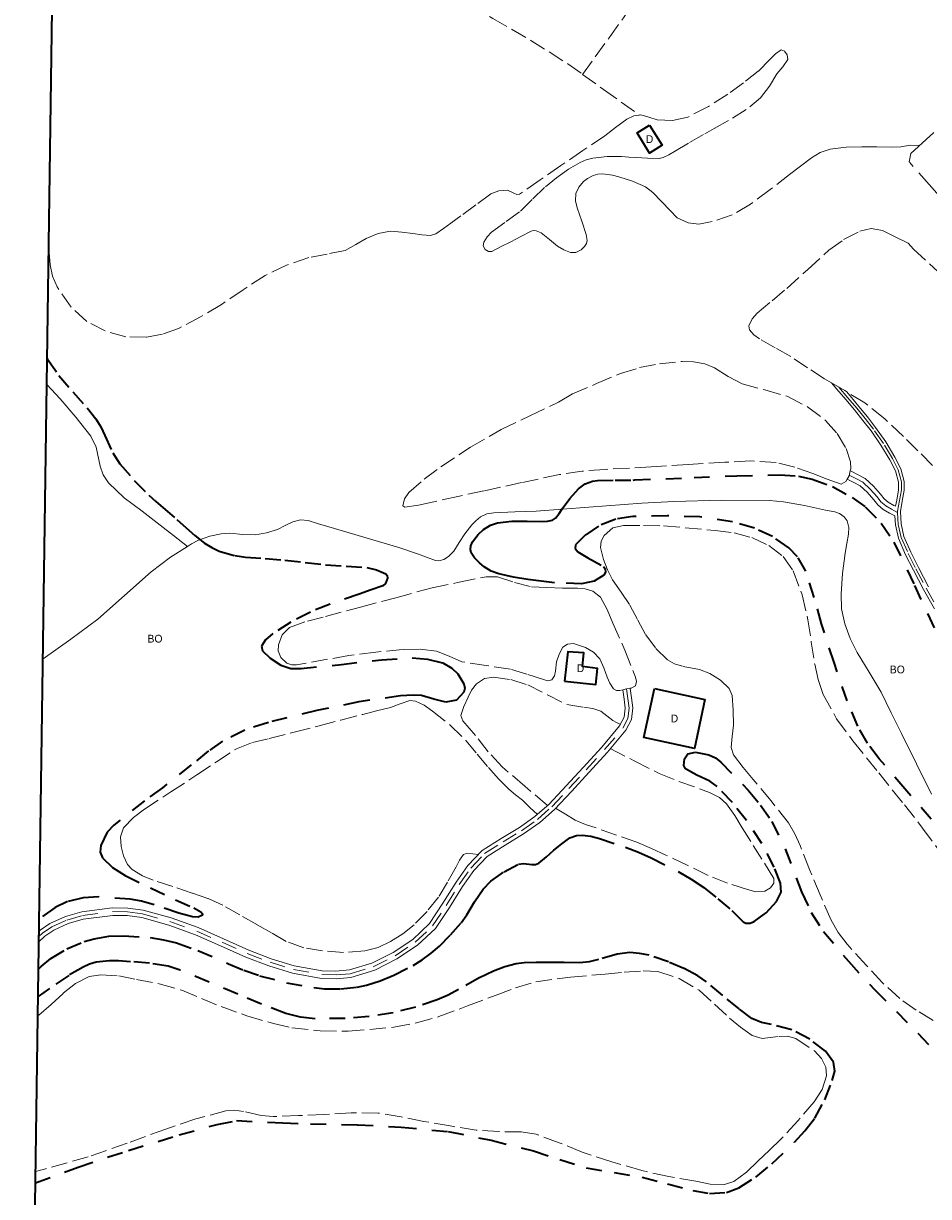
# Model space of a CAD drawing. Header units: metres. Extents: x 397317 to 400830, y 4588008 to 4590370.
# Tile 3 of 88: x 397317 to 397609, y 4588324 to 4588702. Entities that reach past the tile are written whole.
import ezdxf
from ezdxf.enums import TextEntityAlignment as Align

# ---------------------------------------------------------------- set-up
doc = ezdxf.new("R2010")
doc.units = ezdxf.units.M
doc.header["$MEASUREMENT"] = 0
for name, pattern in [('bt5mv20_nopinta', [10, 5, -5]), ('bt5mv20_tapia', [17.375, 10, -2.75, 1.875, -2.75]), ('bt5mv20_tlin1', [7, 5.25, -1.75])]:
    doc.linetypes.add(name, pattern=pattern)
for name, color, linetype, lineweight in [('COB01_CN', 7, 'Continuous', 15), ('COB01_LN', 7, 'Continuous', 15), ('EDI01_CN', 7, 'Continuous', 15), ('EDI01_LN', 7, 'Continuous', 15), ('FLU01_LN', 7, 'Continuous', 15), ('PAR01_LN', 7, 'Continuous', 15), ('TAN01_LN', 7, 'Continuous', 15), ('VIA16_LN', 7, 'Continuous', 15), ('VIA19_LN', 7, 'Continuous', 15), ('VIR01_LN', 7, 'Continuous', 15)]:
    doc.layers.add(name, color=color, linetype=linetype, lineweight=lineweight)
doc.styles.add('034', font='txt')

msp = doc.modelspace()

# ---------------------------------------------------------------- linework, layer by layer
at = {"layer": 'COB01_LN', "color": 92, "linetype": 'bt5mv20_nopinta', "lineweight": 35}
for points in [[(397325.04, 4588594.36, 160.57), (397325.14, 4588594.2, 160.52), (397328.86, 4588588.93, 159.31), (397333.31, 4588583.63, 158.73), (397337.92, 4588578.47, 158.33), (397340.76, 4588574.94, 157.57), (397342.39, 4588572.32, 156.77), (397343.69, 4588569.55, 155.93), (397346.2, 4588563.92, 154.2), (397348.5, 4588560.37, 153.09), (397353.14, 4588555.02, 151.39), (397357.88, 4588550.29, 149.67), (397360.12, 4588548.27, 148.56), (397362.37, 4588546.31, 147.09), (397366.87, 4588542.42, 143.79), (397369.89, 4588539.79, 141.93), (397372.68, 4588537.26, 140.7), (397375.82, 4588534.76, 140.04), (397378.12, 4588533.38, 139.91), (397380.52, 4588532.27, 139.86), (397385.54, 4588530.81, 139.95), (397388.98, 4588530.3, 140.13), (397395.36, 4588529.84, 140.74), (397401.73, 4588529.37, 141.23), (397408.28, 4588528.61, 141.33), (397414.83, 4588527.86, 141.31), (397421.48, 4588527.35, 141.24), (397428.15, 4588526.91, 141.04), (397431.28, 4588526.23, 140.82), (397434.2, 4588524.88, 140.59), (397434.64, 4588524.33, 140.54), (397434.74, 4588523.51, 140.49), (397434.12, 4588521.78, 140.41), (397433.31, 4588521.09, 140.39), (397429.48, 4588519.71, 140.39), (397425.65, 4588518.34, 140.39), (397416.25, 4588515.14, 140.4), (397409.94, 4588512.57, 140.66), (397403.61, 4588509.33, 141.33), (397397.77, 4588505.63, 142.17), (397395.44, 4588503.61, 142.6), (397394.13, 4588501.58, 143.02), (397394.44, 4588500.07, 143.32), (397396.99, 4588497.68, 143.77), (397400.39, 4588495.49, 144.22), (397403.65, 4588494.38, 144.72), (397406.95, 4588494.34, 145.02), (397419.94, 4588495.7, 145.16), (397432.94, 4588497.21, 145.28), (397442.75, 4588497.76, 145.38), (397447.67, 4588497.42, 145.44), (397452.58, 4588496.19, 145.49), (397455.49, 4588494.49, 145.53), (397457.43, 4588492.62, 145.59), (397459.37, 4588489.47, 145.71), (397459.67, 4588487.98, 145.8), (397459.4, 4588486.69, 145.9), (397457.03, 4588484.14, 146.63), (397453.61, 4588483.46, 147.49), (397449.75, 4588484.45, 148.01), (397445.72, 4588485.6, 148.67), (397443.08, 4588485.76, 148.92), (397438.98, 4588485.56, 149.07), (397425.51, 4588483.6, 149.31), (397412.05, 4588480.77, 149.55), (397396.37, 4588476.96, 150.05), (397388.78, 4588474.45, 150.45), (397381.53, 4588470.91, 151.12), (397377.09, 4588467.76, 151.7), (397371.49, 4588463.23, 152.58), (397362.19, 4588455.82, 153.46), (397356.4, 4588451.71, 154.72), (397346.51, 4588443.84, 155.97), (397344.4, 4588441.57, 156.26), (397342.31, 4588437.21, 156.6), (397342.16, 4588435.09, 156.73), (397342.86, 4588433.32, 156.81), (397346.15, 4588430.12, 156.94), (397350.21, 4588427.53, 157.07), (397358.33, 4588423.6, 157.31), (397366.46, 4588419.75, 157.55), (397372.29, 4588417.13, 157.74), (397374.61, 4588415.82, 157.85), (397375.16, 4588415.25, 157.92), (397375.12, 4588414.76, 157.98), (397373.76, 4588414.16, 158.14), (397371.9, 4588414.26, 158.29), (397367.51, 4588415.41, 158.57), (397359.52, 4588418.13, 159.02), (397355.5, 4588419.28, 159.25), (397351.82, 4588419.9, 159.49), (397341.68, 4588420.65, 160.37), (397336.63, 4588420.4, 160.85), (397331.65, 4588419.16, 161.28), (397327.62, 4588417.25, 161.41)], [(397558.94, 4588536.92, 139), (397553.07, 4588539.61, 139), (397546.04, 4588541.74, 139), (397535.48, 4588543.29, 139), (397524.93, 4588543.59, 139), (397513.88, 4588543.44, 139), (397508.36, 4588542.51, 139.01), (397502.84, 4588540.34, 139.01), (397498.66, 4588537.46, 139.56), (397495.44, 4588534.23, 140.13), (397495.25, 4588533.05, 140.15), (397496.18, 4588531.99, 140.16), (397499.33, 4588530.09, 140.18), (397504.48, 4588527.24, 140.21), (397504.92, 4588526.51, 140.22), (397505.05, 4588525.49, 140.23), (397504.5, 4588524.5, 140.23), (397501.37, 4588522.49, 140.25), (397497.36, 4588521.71, 140.26), (397488.65, 4588521.99, 140.26), (397484.36, 4588522.51, 140.4), (397480.06, 4588523.03, 140.53), (397475.36, 4588523.82, 140.31), (397470.71, 4588524.92, 139.86), (397468.22, 4588525.78, 139.68), (397465.91, 4588527.15, 139.49), (397464.4, 4588528.46, 139.37), (397462.87, 4588530.09, 139.19), (397461.81, 4588531.71, 138.98), (397461.52, 4588532.8, 138.87), (397461.65, 4588533.99, 138.79), (397462.16, 4588535.19, 138.72), (397464.06, 4588537.58, 138.63), (397465.77, 4588539.17, 138.59), (397468.02, 4588540.66, 138.56), (397470.28, 4588541.4, 138.55), (397474.91, 4588541.85, 138.5), (397479.78, 4588541.85, 138.39), (397484.65, 4588541.83, 138.26), (397486.33, 4588541.92, 138.2), (397487.97, 4588542.25, 138.13), (397488.99, 4588542.83, 138.08), (397490.15, 4588544.34, 137.86), (397491.06, 4588545.92, 137.64), (397493.56, 4588549.22, 137.67), (397496.42, 4588552.37, 137.96), (397498.52, 4588553.91, 138.26), (397500.87, 4588554.82, 138.58), (397502.52, 4588555.02, 138.71), (397508.23, 4588555.09, 138.94), (397513.94, 4588555.16, 139.17), (397514.55, 4588555.2, 139.18), (397533.62, 4588555.98, 139.67), (397547.43, 4588556.54, 140.07), (397561.25, 4588556.86, 140.49), (397567.3, 4588556.43, 140.55), (397571.75, 4588555.47, 140.5), (397578.28, 4588553.05, 140.41), (397584.65, 4588549.57, 140.47), (397588.83, 4588546.54, 140.87), (397593.97, 4588541.3, 141.98), (397597.99, 4588535.18, 142.85), (397604.69, 4588521.13, 143.32), (397611.19, 4588507.15, 143.79)], [(397574.74, 4588508.8, 139.32), (397572.35, 4588517.27, 139.22), (397569.71, 4588525.75, 139.03), (397566.98, 4588530.42, 139.02), (397564.14, 4588533.35, 139.01), (397558.94, 4588536.92, 139)], [(397610.12, 4588445.72, 136.41), (397601.59, 4588455.54, 136.63), (397593.31, 4588465.21, 137.05), (397589.55, 4588470.27, 137.29), (397586.43, 4588475.76, 137.53), (397583.02, 4588483.88, 137.98), (397578.75, 4588496.3, 138.79), (397574.74, 4588508.8, 139.32)], [(397322.24, 4588397.33, 165.89), (397323.14, 4588398.23, 165.85), (397326.28, 4588400.79, 165.53), (397331.36, 4588403.9, 164.85), (397337, 4588406.27, 164.26), (397340.17, 4588407.19, 164.07), (397344.93, 4588407.98, 163.84), (397349.68, 4588408.15, 163.53), (397358.24, 4588407.56, 162.8), (397362.51, 4588406.87, 162.43), (397366.79, 4588405.83, 162.06), (397373.67, 4588403.41, 161.45), (397383.5, 4588399.1, 160.53), (397388.43, 4588397.02, 160.07), (397393.52, 4588395.25, 159.62), (397402.21, 4588393, 159.2), (397411.01, 4588391.42, 158.97), (397414.5, 4588391.06, 158.83), (397419.78, 4588391, 158.61), (397425.03, 4588391.57, 158.36), (397428.05, 4588392.22, 158.1), (397432.46, 4588393.61, 157.52), (397436.78, 4588395.41, 157.01), (397443.04, 4588398.57, 156.49), (397446.01, 4588400.4, 156.25), (397448.88, 4588402.47, 156.04), (397451.52, 4588404.73, 155.87), (397455.13, 4588408.39, 155.64), (397458.49, 4588412.27, 155.36), (397460.38, 4588414.9, 155.13), (397462.83, 4588419.1, 154.76), (397465.64, 4588423.18, 154.41), (397468.14, 4588425.71, 154.19), (397472.39, 4588428.8, 153.86), (397477.04, 4588431.24, 153.54), (397478.67, 4588431.49, 153.43), (397481.3, 4588431.12, 153.25), (397482.53, 4588431.12, 153.16), (397483.58, 4588431.55, 153.06), (397486.02, 4588433.62, 152.67), (397488.46, 4588435.73, 152.1), (397490.98, 4588437.81, 151.18), (397493.55, 4588439.71, 150.27), (397495.68, 4588440.5, 149.83), (397497.5, 4588440.6, 149.53), (397500.36, 4588440.22, 149.15), (397503.1, 4588439.5, 148.86), (397511.52, 4588436.75, 148.12), (397515.69, 4588435.14, 147.82), (397519.79, 4588433.28, 147.58), (397528.49, 4588428.83, 147.2), (397532.68, 4588426.4, 147.1), (397536.73, 4588423.69, 147.09), (397541.34, 4588420.04, 147.29), (397545.78, 4588416.24, 147.55), (397547.61, 4588414.44, 147.73), (397549.45, 4588412.67, 147.52), (397550.29, 4588412.24, 147.25), (397551.75, 4588412.18, 146.8), (397553.06, 4588412.72, 146.34), (397554.65, 4588413.93, 145.67), (397556.24, 4588415.13, 145), (397556.83, 4588415.56, 144.83), (397560.24, 4588419.2, 143.83), (397561.68, 4588422.16, 142.76), (397561.52, 4588425.12, 142.02), (397559.47, 4588430.25, 141.95), (397555.48, 4588437.86, 142.41), (397550.58, 4588445.34, 142.87), (397545.97, 4588451.08, 143.03), (397541.08, 4588456.25, 143.18), (397538.71, 4588457.98, 143.21), (397534.51, 4588459.9, 143.22), (397530.86, 4588461.99, 143.18), (397530.34, 4588463.05, 143.14), (397530.52, 4588465.26, 143), (397531.58, 4588466.82, 142.81), (397534.08, 4588467.39, 142.26), (397538.44, 4588466.54, 141.05), (397540.5, 4588465.5, 140.57), (397542.24, 4588464.15, 140.34), (397551.05, 4588455.13, 140.21), (397555.08, 4588450.29, 140.18), (397558.66, 4588445.05, 140.1), (397563.02, 4588436.14, 139.89), (397568.29, 4588422.28, 139.56), (397571.35, 4588415.66, 139.41), (397575.33, 4588409.55, 139.29), (397583.39, 4588399.89, 139.17), (397591.95, 4588390.67, 139.04), (397598.87, 4588383.68, 138.89), (397605.8, 4588376.69, 138.72), (397609.51, 4588372.75, 138.61)], [(397327.62, 4588417.25, 161.41), (397322.48, 4588413.63, 161.28)], [(397321.27, 4588328.45, 171.98), (397335.04, 4588333.52, 171.21), (397351.26, 4588338.86, 170.99), (397367.61, 4588343.9, 170.9), (397379.89, 4588347.28, 170.08), (397386.1, 4588348.52, 169.61), (397401.03, 4588347.73, 169.31), (397409.97, 4588347.49, 169.15), (397425.16, 4588347.17, 168.99), (397439.15, 4588346.37, 168.44), (397454.35, 4588344.97, 167.97), (397468.16, 4588342.18, 167.82), (397481.81, 4588338.7, 167.76), (397490.32, 4588335.96, 167.75), (397498.85, 4588333.31, 167.8), (397507.88, 4588331.7, 167.99), (397516.94, 4588330.26, 168.22), (397525.07, 4588328.14, 168.31), (397533.18, 4588325.91, 168.3), (397538.61, 4588324.96, 168.13), (397544.04, 4588325.3, 167.67), (397548.08, 4588326.8, 167.12), (397553.54, 4588330.29, 166.2), (397558.67, 4588334.59, 165.3), (397566.05, 4588341.52, 163.83), (397569.39, 4588345.24, 163.25), (397572.54, 4588349.33, 163.01), (397575.79, 4588355.25, 163.01), (397578.15, 4588361.46, 163.01), (397578.97, 4588364.43, 163.01), (397578.54, 4588367.38, 163.01), (397575.96, 4588370.86, 163.01), (397570.91, 4588374.8, 163.01), (397565.1, 4588377.83, 163.01), (397558.59, 4588379.48, 163.01), (397555.34, 4588380.15, 163.01), (397552.3, 4588381.44, 163.01), (397548.15, 4588384.53, 162.97), (397542.91, 4588388.88, 162.97), (397537.67, 4588393.23, 162.97), (397534.88, 4588395.23, 162.97), (397530.3, 4588397.61, 162.97), (397525.38, 4588399.69, 162.97), (397519.14, 4588401.83, 162.99), (397516.01, 4588402.46, 163.01), (397512.87, 4588402.69, 163.05), (397508.86, 4588402.19, 163.15), (397502.85, 4588400.48, 163.39), (397499.82, 4588399.75, 163.51), (397496.76, 4588399.44, 163.6), (397491.68, 4588399.47, 163.73), (397486.59, 4588399.49, 163.79), (397482.7, 4588399.46, 163.79), (397478.81, 4588399.37, 163.79), (397476.3, 4588399.08, 163.79), (397472.61, 4588398.07, 163.79), (397469, 4588396.71, 163.79), (397464.35, 4588394.52, 163.92), (397457.68, 4588390.75, 164.37), (397454.31, 4588388.95, 164.6), (397450.8, 4588387.41, 164.75), (397443.78, 4588385.07, 164.92), (397436.56, 4588383.31, 165.07), (397428.83, 4588382.1, 165.19), (397421.09, 4588381.49, 165.29), (397411.47, 4588381.35, 165.2), (397406.68, 4588381.86, 165.15), (397401.95, 4588383.09, 165.2), (397394.12, 4588386.1, 165.48), (397386.51, 4588389.25, 165.81), (397377.31, 4588393.17, 166.25), (397367.97, 4588397.07, 166.65), (397364.04, 4588398.29, 166.72), (397358.01, 4588399.27, 166.68), (397351.95, 4588399.76, 166.69), (397348.1, 4588400.01, 166.76), (397345.19, 4588400.05, 166.82), (397340.84, 4588399.57, 166.91), (397338.71, 4588398.96, 166.95), (397336.62, 4588398.03, 166.99), (397332.03, 4588395.36, 167.08), (397325.77, 4588391.12, 167.19), (397322.12, 4588388.54, 167.26)]]:
    msp.add_polyline3d(points, dxfattribs=at)
at = {"layer": 'EDI01_LN', "color": 1, "linetype": 'Continuous', "lineweight": 35}
for points in [[(397519.29, 4588669.68, 176.58), (397523.31, 4588663.18, 176.58), (397519.27, 4588660.68, 176.58), (397515.25, 4588667.18, 176.78), (397519.29, 4588669.68, 176.58)], [(397491.84, 4588490.26, 147.74), (397501.96, 4588489.15, 147.56), (397502.53, 4588494.36, 147.56), (397497.65, 4588494.96, 146.37), (397498.1, 4588499.44, 145.63), (397492.88, 4588499.78, 146), (397491.84, 4588490.26, 147.74)], [(397520.86, 4588487.89, 152.5), (397537.15, 4588484.38, 152.64), (397533.75, 4588468.6, 152.64), (397517.46, 4588472.11, 152.64), (397520.86, 4588487.89, 152.5)]]:
    msp.add_polyline3d(points, dxfattribs=at)
at = {"layer": 'FLU01_LN', "color": 150, "linetype": 'Continuous', "lineweight": 15}
for points in [[(397324.92, 4588585.96, 155.09), (397329.25, 4588581.41, 153.89), (397334.29, 4588575.44, 152.25), (397339.11, 4588569.29, 150.62), (397340.8, 4588565.73, 149.91), (397342.16, 4588559.69, 149.05), (397343.15, 4588556.8, 148.62), (397344.85, 4588554.27, 148.13), (397349.91, 4588549.44, 146.66), (397355.65, 4588545.08, 143.91), (397361.43, 4588540.66, 141.44), (397365.82, 4588537.23, 140.25), (397370.25, 4588533.75, 139.28)], [(397370.25, 4588533.75, 139.28), (397371.59, 4588534.6, 139.23), (397373.89, 4588535.78, 139.14), (397377.46, 4588537.07, 139), (397381.17, 4588537.86, 138.89), (397383.93, 4588537.98, 138.85), (397388.09, 4588537.57, 138.82), (397392.23, 4588537.53, 138.79), (397395.81, 4588538.19, 138.75), (397399.34, 4588539.21, 138.7), (397401.77, 4588540.47, 138.63), (397404.21, 4588541.72, 138.57), (397406.7, 4588542.28, 138.56), (397409.19, 4588542.1, 138.56), (397412.52, 4588541.09, 138.55), (397415.86, 4588540.07, 138.54), (397427.18, 4588536.75, 138.54), (397438.49, 4588533.44, 138.54), (397444.42, 4588531.34, 138.54), (397450.31, 4588529.25, 138.54), (397451.35, 4588529.11, 138.54), (397452.95, 4588529.49, 138.54), (397454.48, 4588530.45, 138.54), (397456.16, 4588532.22, 138.52), (397457.9, 4588535.04, 138.45), (397459.67, 4588537.78, 138.36), (397461.99, 4588540.67, 138.24), (397463.27, 4588542.03, 138.18), (397464.77, 4588543.28, 138.12), (397466.83, 4588544.26, 138.15), (397469.02, 4588544.59, 138.12), (397475.86, 4588544.89, 137.58), (397482.7, 4588545.18, 137.04), (397499.74, 4588546.43, 137.04), (397516.79, 4588547.69, 137.04), (397527.06, 4588548.3, 137.03), (397542.5, 4588548.7, 136.99), (397557.94, 4588548.54, 136.94), (397562.49, 4588548.16, 136.93), (397569.24, 4588546.91, 136.89), (397575.98, 4588545.41, 136.84), (397579.07, 4588544.93, 136.74), (397580.57, 4588544.4, 136.67), (397582.01, 4588543.32, 136.62), (397582.99, 4588541.97, 136.59), (397583.57, 4588539.87, 136.56), (397583.46, 4588537.73, 136.53), (397582.88, 4588534.69, 136.5), (397582.31, 4588531.63, 136.47), (397581.54, 4588525.06, 136.37), (397581.03, 4588518.48, 136.28), (397581.19, 4588513.63, 136.24), (397582.19, 4588508.8, 136.2), (397583.94, 4588504.03, 136.14), (397586.18, 4588499.55, 136.06), (397590.14, 4588493.2, 135.83), (397593.92, 4588486.78, 135.6), (397597.22, 4588480.08, 135.5), (397600.51, 4588473.37, 135.43), (397605.31, 4588463.6, 135.36), (397610.14, 4588453.85, 135.31)], [(397323.67, 4588497.42, 139.83), (397323.8, 4588497.52, 139.83), (397332.67, 4588503.81, 139.82), (397341.36, 4588510.31, 139.8), (397349.96, 4588517.87, 139.78), (397358.54, 4588525.51, 139.68), (397364.82, 4588530.3, 139.49), (397370.25, 4588533.75, 139.28)]]:
    msp.add_polyline3d(points, dxfattribs=at)
at = {"layer": 'PAR01_LN', "color": 3, "linetype": 'bt5mv20_tlin1', "lineweight": 15}
for points in [[(397497.7, 4588686.05, 176.54), (397506.21, 4588697.86, 176.49), (397514.71, 4588709.66, 176.43), (397525.76, 4588725.42, 176.56), (397536.69, 4588741.27, 176.8), (397546.74, 4588755.64, 176.93), (397556.79, 4588770.02, 177.05), (397566.99, 4588784.63, 177.12), (397577.07, 4588799.32, 177.03), (397582.4, 4588807.22, 176.92), (397587.72, 4588815.11, 176.8)], [(397399.15, 4588746.4, 186.88), (397414.78, 4588736.66, 185.21), (397430.41, 4588726.92, 183.54), (397449.53, 4588715.41, 181.35), (397468.75, 4588704.09, 179.11), (397481, 4588697.03, 177.77), (397492.94, 4588689.46, 176.8), (397497.7, 4588686.05, 176.54)], [(397606.29, 4588663.14, 170.45), (397603.27, 4588663.22, 170.96), (397600.27, 4588662.68, 171.08), (397597.26, 4588662.54, 171.28), (397592.51, 4588662.63, 171.62), (397587.77, 4588662.72, 171.96), (397582.63, 4588662.55, 172.17), (397577.49, 4588661.89, 172.17), (397574.34, 4588660.85, 172.02), (397571.52, 4588659.14, 171.88), (397567.98, 4588656.42, 171.79), (397564.44, 4588653.7, 171.72), (397558.18, 4588648.92, 171.59), (397551.84, 4588644.15, 171.54), (397545.9, 4588640.74, 171.6), (397539.45, 4588638.54, 171.67), (397535.16, 4588637.71, 171.72), (397531.69, 4588638.11, 171.76), (397528.23, 4588639.79, 171.8), (397525.91, 4588642.13, 172.01), (397523.12, 4588645.05, 172.21), (397520.33, 4588647.98, 172.41), (397517.99, 4588649.81, 172.56), (397513.79, 4588651.61, 172.79), (397509.39, 4588652.97, 173.02), (397507.36, 4588653.56, 173.2), (397504.21, 4588653.97, 173.63), (397502.64, 4588653.84, 173.82), (397501.1, 4588653.41, 173.96), (397499.23, 4588652.43, 174.05), (397497.97, 4588651.46, 174.09), (397496.44, 4588649.68, 174.09), (397495.51, 4588647.59, 174.04), (397495.43, 4588645.26, 173.94), (397495.92, 4588642.97, 173.81), (397497.41, 4588638.67, 173.38), (397498.85, 4588634.38, 173.07), (397499.11, 4588632.44, 173.06), (397498.91, 4588631.45, 173.06), (397498.29, 4588630.49, 173.06), (397497.19, 4588629.48, 173.06), (397495.49, 4588628.61, 173.06), (397493.8, 4588628.58, 173.06), (397491.68, 4588629.41, 173.12), (397489.58, 4588630.62, 173.21), (397486.98, 4588632.79, 173.34), (397484.38, 4588634.88, 173.51), (397482.73, 4588635.56, 173.7), (397481.88, 4588635.64, 173.83), (397481.08, 4588635.43, 173.92), (397477.82, 4588633.76, 174.19), (397474.55, 4588632.08, 174.31), (397471.46, 4588630.5, 174.31), (397468.37, 4588628.93, 174.31), (397467.33, 4588628.89, 174.31), (397466.28, 4588629.55, 174.31), (397465.66, 4588630.74, 174.35), (397465.84, 4588631.92, 174.4), (397466.89, 4588633.63, 174.42), (397468.3, 4588635.17, 174.45), (397473.06, 4588638.56, 174.59), (397477.69, 4588641.95, 174.73), (397481.67, 4588645.87, 174.81), (397485.69, 4588649.79, 174.84), (397489.32, 4588652.73, 174.84), (397493.18, 4588655.43, 174.82), (397496.92, 4588657.62, 174.84), (397498.89, 4588658.45, 174.82), (397500.96, 4588659.01, 174.74), (397505.61, 4588659.54, 174.42), (397510.25, 4588659.51, 174.06), (397512.57, 4588659.38, 173.89), (397514.9, 4588659.24, 173.73), (397518.63, 4588659, 173.49), (397522.36, 4588658.95, 173.29), (397523.66, 4588659.21, 173.27), (397525.51, 4588660.11, 173.3), (397527.27, 4588661.2, 173.29), (397532.17, 4588664.05, 173.03), (397537.06, 4588666.9, 172.77), (397540.15, 4588668.62, 172.77), (397546, 4588671.91, 172.82), (397551.62, 4588675.56, 172.91), (397555.07, 4588678.5, 172.96), (397557.9, 4588682.21, 172.99), (397560.28, 4588686.24, 173.02), (397562.22, 4588688.51, 173.04), (397563.81, 4588690.82, 173.06), (397563.67, 4588692.34, 173.08), (397562.76, 4588693.57, 173.37), (397561.7, 4588693.99, 173.71), (397559.87, 4588692.69, 173.92), (397558.04, 4588690.85, 174.11), (397554.34, 4588687.06, 174.41), (397549.53, 4588683.33, 174.69)], [(397497.7, 4588686.05, 176.54), (397504.46, 4588681.2, 176.17), (397515.98, 4588672.93, 175.53)], [(397549.53, 4588683.33, 174.69), (397544.47, 4588679.68, 174.94), (397538.28, 4588675.68, 175.17), (397531.63, 4588672.29, 175.36), (397526.7, 4588671.22, 175.45), (397521.75, 4588671.34, 175.51), (397519.08, 4588672.24, 175.52), (397516.42, 4588673, 175.53), (397515.98, 4588672.93, 175.53)], [(397515.98, 4588672.93, 175.53), (397514.16, 4588672.63, 175.53), (397511.9, 4588671.61, 175.53), (397508.26, 4588668.92, 175.73), (397504.89, 4588666.27, 175.93), (397497.78, 4588661.45, 175.63), (397490.67, 4588656.63, 175.34), (397484.03, 4588652, 175.42), (397477.33, 4588647.4, 175.52), (397476.44, 4588647.29, 175.53), (397475.48, 4588647.77, 175.55), (397473.51, 4588648.65, 175.58), (397470.69, 4588648.49, 175.81), (397468.08, 4588647.55, 176.03), (397463.26, 4588643.99, 176.07), (397458.44, 4588640.42, 176.11), (397455.17, 4588638.04, 176.2), (397452.85, 4588636.3, 176.21), (397450.41, 4588634.64, 176.2), (397448.67, 4588634.07, 176.21), (397445.83, 4588634.27, 176.24), (397442.98, 4588634.71, 176.3), (397439.38, 4588635.13, 176.57), (397435.79, 4588635.42, 176.86), (397431.81, 4588634.67, 177.01), (397427.93, 4588633.12, 177.12), (397424.55, 4588631.13, 177.16), (397421.18, 4588629.27, 177.21), (397415.34, 4588628.08, 177.43), (397409.47, 4588626.96, 177.67), (397402.27, 4588624.46, 177.9), (397395.37, 4588621.21, 177.98), (397388.29, 4588616.55, 177.55), (397381.3, 4588611.82, 177.03), (397374.53, 4588607.83, 176.86), (397367.44, 4588604.11, 176.76), (397362.27, 4588602.22, 176.74), (397356.99, 4588601.23, 176.74), (397350.4, 4588601.39, 176.79), (397343.79, 4588603.26, 176.95), (397337.82, 4588606.36, 177.33), (397332.78, 4588610.94, 177.91), (397328.22, 4588617.46, 178.72), (397326.75, 4588620.94, 179.13), (397326, 4588624.63, 179.51), (397325.57, 4588630.47, 179.98)], [(397610.55, 4588559.9, 151.59), (397605.83, 4588564.61, 151.63), (397601.13, 4588569.26, 151.67), (397595.09, 4588574.91, 151.58), (397588.66, 4588580.08, 151.49), (397582.76, 4588583.69, 151.55), (397582.21, 4588584.03, 151.56), (397577.99, 4588586.51, 151.61), (397575.71, 4588587.85, 151.64), (397570.25, 4588591.42, 151.67), (397564.79, 4588594.99, 151.69), (397559.81, 4588597.88, 151.65), (397554.76, 4588600.73, 151.56), (397552.9, 4588602.06, 151.46), (397551.51, 4588603.64, 151.35), (397551.32, 4588604.94, 151.33), (397552.32, 4588607.16, 151.35), (397554.01, 4588609.06, 151.44), (397558.79, 4588613.04, 151.8), (397563.53, 4588616.99, 152.15), (397570.29, 4588623.13, 152.67), (397577.09, 4588629.29, 153.19), (397581.83, 4588632.74, 153.54), (397587.06, 4588635.44, 153.89), (397590.77, 4588636.33, 153.96), (397594.43, 4588635.65, 154), (397598.52, 4588633.61, 154.18), (397602.61, 4588631.57, 154.35), (397604.39, 4588629.68, 154.26)], [(397604.39, 4588629.68, 154.26), (397612.26, 4588622.42, 154.44)], [(397494.41, 4588582.98, 142.25), (397502.16, 4588586.28, 142.27), (397509.91, 4588589.57, 142.28), (397516.07, 4588591.44, 142.35), (397522.43, 4588592.63, 142.46), (397529.77, 4588593.42, 142.71), (397533.47, 4588593.28, 142.85), (397537.08, 4588592.63, 142.93), (397540.23, 4588591.36, 142.89), (397544.62, 4588588.63, 142.68), (397549.11, 4588586.22, 142.55), (397556.45, 4588584.26, 142.54), (397563.84, 4588582.13, 142.52), (397570.19, 4588578.81, 142.5), (397576.02, 4588574.37, 142.46), (397579.76, 4588570.15, 142.36), (397582.62, 4588565.36, 142.23), (397584.1, 4588561.02, 142.17), (397584.17, 4588558.75, 142.15), (397584.01, 4588558.15, 142.14), (397583.6, 4588556.56, 142.13), (397582.99, 4588555.48, 142.13), (397582.56, 4588554.71, 142.13), (397581.04, 4588553.89, 142.13), (397576.53, 4588555.4, 141.99), (397571.97, 4588557.26, 141.74), (397566.08, 4588559.29, 141.21), (397560.05, 4588560.86, 140.76), (397551.83, 4588561.33, 140.59), (397543.59, 4588560.92, 140.49), (397531.68, 4588560.18, 140.38), (397519.77, 4588559.38, 140.31), (397504.96, 4588558.62, 140.32), (397497.57, 4588558.04, 140.36), (397490.26, 4588556.94, 140.42), (397478.04, 4588554.36, 140.67), (397465.84, 4588551.68, 140.86), (397457.49, 4588549.86, 140.86), (397449.14, 4588548.04, 140.86), (397444.76, 4588547.09, 140.86), (397440.4, 4588546.37, 140.86), (397439.75, 4588546.89, 140.91), (397440.28, 4588549.1, 141.1), (397441.64, 4588551.13, 141.23), (397446.64, 4588555.46, 141.19), (397451.96, 4588559.43, 141.17), (397461.54, 4588565.76, 141.43), (397471.44, 4588571.43, 141.68), (397480.67, 4588575.84, 141.9), (397489.9, 4588580.25, 142.11), (397494.41, 4588582.98, 142.25)], [(397610.7, 4588380.75, 137.73), (397605.25, 4588384.17, 137.73), (397599.99, 4588387.86, 137.73), (397594.38, 4588392.96, 137.92), (397589.21, 4588398.52, 138.16), (397582.94, 4588405.46, 138.29), (397580.13, 4588409.15, 138.35), (397577.82, 4588413.15, 138.42), (397574.26, 4588421.32, 138.57), (397570.81, 4588429.53, 138.71), (397567.79, 4588437.25, 138.72), (397566.13, 4588441.02, 138.7), (397564.04, 4588444.54, 138.71), (397558.48, 4588451.64, 138.86), (397552.72, 4588458.6, 139.14), (397549.45, 4588462.41, 139.37), (397546.38, 4588466.56, 139.66), (397545.64, 4588468.84, 139.84), (397545.9, 4588472.46, 140.15), (397546.3, 4588476.11, 140.39), (397546.22, 4588480.88, 140.56), (397545.88, 4588485.64, 140.69), (397544.99, 4588487.9, 140.75), (397542.16, 4588490.56, 140.84), (397538.72, 4588492.72, 140.93), (397535.33, 4588494.09, 141.03), (397529.89, 4588495.09, 141.19), (397527.32, 4588495.83, 141.27), (397525.02, 4588497.18, 141.34), (397521.15, 4588500.98, 141.4), (397517.99, 4588505.36, 141.42), (397515.42, 4588510.22, 141.61), (397512.84, 4588515.03, 141.74), (397510.09, 4588518.97, 141.55), (397507.31, 4588522.94, 141.32), (397505.7, 4588526.15, 141.23), (397504.46, 4588529.49, 141.13), (397503.5, 4588533.42, 140.92), (397503.66, 4588535.44, 140.8), (397504.59, 4588537.33, 140.72), (397507.46, 4588539.72, 140.64), (397510.84, 4588540.49, 140.61), (397517.32, 4588540.45, 140.62), (397523.79, 4588540.41, 140.63)], [(397523.79, 4588540.41, 140.63), (397540.44, 4588538.91, 140.33), (397546.54, 4588538.09, 140.21), (397552.25, 4588536.62, 139.9), (397557.72, 4588534, 139.6), (397562.31, 4588530.54, 139.54), (397565.58, 4588525.9, 139.51), (397568.5, 4588518.1, 139.5), (397570.36, 4588510.1, 139.48), (397571.43, 4588502.9, 139.2), (397572.53, 4588495.71, 138.92), (397573.59, 4588490.77, 138.88), (397575.25, 4588485.97, 138.85), (397579.6, 4588478.15, 138.81), (397584.83, 4588470.98, 138.76), (397593.15, 4588460.7, 138.14), (397601.44, 4588450.41, 137.55), (397607.28, 4588442.88, 137.57), (397613.02, 4588435.26, 137.65)], [(397449.2, 4588520.42, 143.5), (397457.88, 4588522.2, 143.48), (397466.55, 4588523.97, 143.45), (397470.23, 4588523.92, 143.44), (397475.73, 4588522.12, 143.44), (397481.26, 4588520.67, 143.43), (397486.19, 4588520.47, 143.43), (397491.16, 4588520.3, 143.43), (397496.09, 4588520.29, 143.35), (397498.55, 4588520.05, 143.29), (397500.98, 4588519.29, 143.25), (397503.41, 4588517.42, 143.22), (397505.62, 4588513.37, 143.19), (397507.41, 4588508.95, 143.18), (397511.32, 4588500.27, 143.24), (397514.71, 4588491.53, 143.32), (397515.12, 4588490.15, 143.32), (397514.75, 4588488.81, 143.32), (397513.36, 4588488.02, 143.4), (397513.04, 4588487.97, 143.41), (397511.84, 4588487.76, 143.47), (397510.65, 4588487.49, 143.43), (397509.65, 4588487.26, 143.4), (397508.58, 4588487.28, 143.34), (397507.66, 4588487.79, 143.32), (397506.46, 4588489.63, 143.32), (397505.65, 4588491.6, 143.32), (397504.51, 4588494.55, 143.32), (397503.24, 4588497.48, 143.32), (397501.23, 4588499.62, 143.32), (397498.67, 4588501.13, 143.32), (397494.78, 4588502.39, 143.32), (397492.83, 4588502.25, 143.32), (397491.31, 4588501.23, 143.32), (397490.09, 4588498.94, 143.32), (397489.27, 4588496.53, 143.32), (397488.9, 4588493.51, 143.32), (397488.63, 4588492.03, 143.32), (397487.79, 4588490.71, 143.32), (397486.46, 4588490.41, 143.32), (397485.05, 4588490.84, 143.32), (397479.75, 4588492.56, 143.25), (397474.41, 4588494.15, 143.16), (397466.6, 4588495.33, 143.11), (397458.8, 4588496.5, 143.16), (397454.7, 4588498.3, 143.24), (397450.55, 4588500, 143.32), (397445.11, 4588500.61, 143.41), (397439.67, 4588500.49, 143.49), (397430.98, 4588499.63, 143.57), (397422.3, 4588498.54, 143.61), (397415.42, 4588497.35, 143.61), (397408.56, 4588496.09, 143.61), (397405.46, 4588495.53, 143.64), (397403.89, 4588495.55, 143.66), (397402.34, 4588496.09, 143.67), (397400.41, 4588497.89, 143.67), (397399.54, 4588500.06, 143.67), (397399.61, 4588502.05, 143.69), (397400.81, 4588505.22, 143.72), (397403.22, 4588507.55, 143.76), (397408.96, 4588509.69, 143.88), (397414.75, 4588511.13, 143.96), (397426.11, 4588514.17, 143.96), (397437.47, 4588517.21, 143.95), (397449.2, 4588520.42, 143.5)], [(397486.34, 4588450.15, 148.39), (397479.03, 4588456.4, 148.04), (397471.71, 4588462.65, 147.69), (397467.27, 4588467.5, 147.36), (397463.2, 4588472.72, 146.98), (397461.09, 4588475.09, 146.82), (397459.03, 4588477.47, 146.66), (397458.48, 4588479.17, 146.56), (397459.36, 4588482.14, 146.42), (397460.83, 4588485.09, 146.27), (397461.84, 4588487.38, 145.79), (397463.43, 4588489.44, 145.17), (397466.11, 4588491.1, 144.72), (397468.95, 4588491.59, 144.52), (397474.5, 4588490.81, 144.74), (397479.99, 4588489.06, 144.99), (397486.32, 4588485.88, 145.15), (397492.56, 4588482.78, 145.26), (397498.14, 4588481.84, 145.25), (397500.97, 4588481.48, 145.22), (397503.6, 4588480.57, 145.18), (397505.54, 4588479.11, 145.16), (397507.46, 4588477.63, 144.99), (397508.66, 4588476.95, 144.81), (397509.86, 4588476.26, 144.62)], [(397464.16, 4588434.39, 152.17), (397462.34, 4588434.58, 152.27), (397460.52, 4588434.76, 152.36), (397459.3, 4588434.39, 152.43), (397457.99, 4588432.55, 152.51), (397456.88, 4588430.41, 152.59), (397454.09, 4588425.44, 152.77), (397451.2, 4588420.56, 152.96), (397447.52, 4588415.93, 153.35), (397443.34, 4588411.67, 153.79), (397439.75, 4588408.73, 154.06), (397435.78, 4588406.24, 154.25), (397431.72, 4588404.38, 154.33), (397427.48, 4588403.25, 154.41), (397420.64, 4588402.74, 154.52), (397413.81, 4588403.3, 154.63), (397407.79, 4588404.28, 154.83), (397402.12, 4588406.32, 155.03), (397397.35, 4588409.05, 155.05), (397392.6, 4588411.79, 155.07), (397387.16, 4588414.9, 155.21), (397381.71, 4588417.99, 155.36), (397376.85, 4588420.14, 155.47), (397371.82, 4588421.91, 155.59), (397365.53, 4588424.04, 155.89), (397359.22, 4588426.12, 156.25), (397355.75, 4588427.47, 156.42), (397352.47, 4588429.56, 156.56), (397351, 4588431.17, 156.6), (397349.63, 4588433.96, 156.63), (397348.87, 4588436.91, 156.64), (397348.64, 4588440, 156.66), (397349.69, 4588442.93, 156.62), (397352.87, 4588446.33, 156.2), (397356.46, 4588449.03, 155.68), (397364.89, 4588454.54, 155.07), (397373.31, 4588460.04, 154.46), (397379.62, 4588464.26, 153.62), (397386.08, 4588468.46, 152.82), (397391.24, 4588470.5, 152.74), (397396.67, 4588471.74, 152.67), (397404.73, 4588473.82, 152.12), (397412.79, 4588475.91, 151.59), (397419.78, 4588477.73, 151.19), (397426.78, 4588479.56, 150.79), (397431.27, 4588480.7, 150.5), (397435.76, 4588481.82, 150.2), (397438.87, 4588482.99, 149.94), (397441.93, 4588483.99, 149.71), (397443.81, 4588483.86, 149.65), (397446.57, 4588482.54, 149.67), (397449.26, 4588480.64, 149.72), (397455.01, 4588476.11, 149.87), (397460.02, 4588471.14, 149.99), (397463.69, 4588466.75, 149.99), (397467.37, 4588462.37, 149.99), (397470.56, 4588458.82, 150.06), (397473.89, 4588455.42, 150.14), (397476.08, 4588453.62, 150.32), (397478.26, 4588451.84, 150.27), (397480.69, 4588449.56, 149.77), (397483.12, 4588447.27, 149.26)], [(397506.63, 4588468.5, 145.47), (397514.48, 4588464.51, 145.68), (397522.33, 4588460.52, 145.89), (397528.77, 4588457.89, 145.98), (397535.35, 4588455.58, 145.87), (397538.65, 4588454.37, 145.72), (397541.79, 4588452.76, 145.55), (397544.09, 4588450.7, 145.41), (397546.77, 4588446.97, 145.21), (397549.14, 4588443.01, 145.1), (397552.73, 4588437.29, 145.09), (397556.31, 4588431.57, 145.09), (397557.82, 4588429.12, 145.08), (397559.31, 4588426.66, 145.08), (397559.38, 4588425.08, 145.08), (397558.26, 4588423.56, 145.08), (397556.43, 4588422.55, 145.08), (397553.58, 4588422.35, 145.08), (397550.82, 4588423.03, 145.08), (397544.43, 4588425.12, 145.08), (397538.17, 4588427.62, 145.08), (397531.37, 4588430.91, 145.26), (397524.57, 4588434.16, 145.69), (397519.92, 4588436.29, 146.21), (397515.21, 4588438.28, 146.72), (397508.63, 4588440.64, 147.15), (397502.02, 4588442.92, 147.5), (397498.57, 4588444.04, 147.62), (397495.28, 4588445.48, 147.77), (397492.13, 4588447.38, 147.98), (397488.97, 4588449.28, 148.19)], [(397322.03, 4588382.36, 168.71), (397322.37, 4588382.56, 168.71), (397326.39, 4588385.93, 168.58), (397330.23, 4588389.6, 168.41), (397334.21, 4588392.73, 168.24), (397338.64, 4588394.98, 168.07), (397342.38, 4588395.58, 168.01), (397348.13, 4588395.18, 168.02), (397353.82, 4588394.07, 168), (397361.2, 4588392.59, 167.76), (397368.47, 4588390.57, 167.59), (397374.82, 4588387.94, 167.59), (397381.14, 4588385.26, 167.59), (397389.46, 4588382.32, 167.59), (397397.99, 4588379.78, 167.59), (397403.98, 4588378.47, 167.58), (397413.04, 4588377.44, 167.52), (397422.08, 4588377.35, 167.37), (397436.81, 4588378.6, 166.96), (397444.13, 4588379.99, 166.74), (397451.35, 4588382.06, 166.53), (397460.62, 4588385.51, 166.3), (397469.78, 4588388.98, 166.06), (397476.1, 4588391.38, 165.8), (397482.56, 4588393.32, 165.53), (397493.74, 4588394.82, 165.16), (397504.98, 4588395.76, 164.85), (397511.08, 4588396.35, 164.73), (397517.18, 4588396.81, 164.62), (397521.92, 4588396.55, 164.51), (397528.84, 4588394.38, 164.31), (397535.24, 4588390.53, 164.18), (397540.27, 4588386.09, 164.17), (397545.05, 4588381.57, 164.22), (397548.64, 4588378.65, 164.26), (397552.37, 4588375.93, 164.29), (397555.57, 4588375, 164.23), (397561.02, 4588375.61, 164), (397563.78, 4588375.72, 163.87), (397566.4, 4588375.01, 163.74), (397572.43, 4588371.05, 163.36), (397574.72, 4588368.58, 163.16), (397576.12, 4588365.77, 163.02), (397576.31, 4588362.99, 163), (397574.89, 4588358.57, 163.16), (397572.31, 4588354.6, 163.42), (397567.09, 4588348.38, 163.94), (397561.62, 4588342.51, 164.63), (397557.92, 4588338.92, 165.32), (397554.18, 4588335.36, 166.03), (397550.56, 4588331.88, 166.53), (397546.41, 4588328.83, 166.85), (397543.47, 4588327.87, 166.95), (397538.83, 4588328.04, 167.08), (397534.22, 4588328.92, 167.19), (397525.45, 4588330.42, 167.45), (397516.75, 4588332.37, 167.54), (397507.1, 4588335.24, 167.24), (397497.56, 4588338.32, 166.87), (397490.17, 4588341.35, 166.61), (397482.67, 4588344.1, 166.4), (397477.91, 4588344.82, 166.34), (397470.64, 4588344.93, 166.35), (397463.42, 4588345.38, 166.4), (397454.96, 4588346.8, 166.43), (397446.51, 4588348.25, 166.53), (397439.16, 4588349.72, 166.72), (397431.77, 4588350.93, 166.92), (397423.06, 4588351.01, 167.11), (397414.34, 4588350.49, 167.3), (397406.1, 4588350.13, 167.49), (397397.87, 4588349.77, 167.7), (397394.06, 4588350.13, 167.82), (397388.36, 4588351.44, 168.04), (397385.52, 4588351.82, 168.15), (397382.7, 4588351.63, 168.24), (397372.93, 4588349.02, 168.4), (397363.34, 4588345.76, 168.55), (397350.82, 4588341.19, 168.97), (397338.26, 4588336.81, 169.37), (397324.21, 4588332.85, 169.67), (397321.32, 4588332.05, 169.73)]]:
    msp.add_polyline3d(points, dxfattribs=at)
at = {"layer": 'TAN01_LN', "color": 1, "linetype": 'bt5mv20_tapia', "lineweight": 15}
msp.add_polyline3d([(397632.6, 4588625.21, 168.77), (397628.77, 4588623.27, 168.77), (397612.78, 4588646.78, 170.25), (397603.02, 4588657.79, 171.32), (397603.5, 4588660.58, 171.61), (397627.82, 4588682.72, 171.96), (397656.41, 4588721.15, 171.54)], dxfattribs=at)
at = {"layer": 'VIA16_LN', "color": 42, "linetype": 'bt5mv20_nopinta', "lineweight": 15}
for points in [[(397599.24, 4588544.73, 144.92), (397599.22, 4588545.11, 144.93), (397599.88, 4588548.55, 145.3), (397600.47, 4588551.97, 145.73), (397600.47, 4588554.57, 146.06), (397599.4, 4588558.43, 146.57), (397597.6, 4588562.15, 147.09), (397594.66, 4588566.97, 148.33), (397591.44, 4588571.6, 149.73), (397588.81, 4588575, 150.56), (397586.06, 4588578.36, 151.04), (397583.21, 4588581.74, 151.31), (397580.36, 4588585.12, 151.58)], [(397583.65, 4588556.74, 142.13), (397585.84, 4588555.62, 142.22), (397588, 4588554.47, 142.43), (397590.44, 4588552.24, 142.93), (397592.63, 4588549.7, 143.55), (397593.9, 4588548.12, 144.13), (397595.41, 4588546.81, 144.59), (397597.33, 4588545.77, 144.76), (397599.24, 4588544.73, 144.92)], [(397599.24, 4588544.73, 144.92), (397599.45, 4588540.87, 144.81), (397600.41, 4588536.66, 144.81), (397602.67, 4588531.47, 144.8), (397605.15, 4588526.48, 144.83), (397608.46, 4588520.25, 144.99), (397611.89, 4588514.09, 145.26)], [(397322.39, 4588407.85, 162.55), (397323.56, 4588408.98, 162.39), (397326.55, 4588410.99, 162.24), (397331.35, 4588413.2, 162.36), (397336.44, 4588414.69, 162.35), (397346.11, 4588415.95, 161.68), (397350.98, 4588415.87, 161.23), (397355.77, 4588415.19, 160.9), (397364.65, 4588412.73, 160.64), (397373.28, 4588409.62, 160.34), (397381.43, 4588406.05, 159.74), (397389.56, 4588402.4, 158.95), (397396.91, 4588399.58, 158.2), (397404.44, 4588397.22, 157.49), (397413.57, 4588395.61, 156.9), (397418.21, 4588395.49, 156.65), (397422.78, 4588395.88, 156.37), (397430.19, 4588398.13, 155.86), (397437.21, 4588401.71, 155.31), (397443.66, 4588406.02, 154.73), (397449.29, 4588411.3, 154.13), (397453.69, 4588417.95, 153.56), (397457.91, 4588424.71, 153.01), (397461.66, 4588429.99, 152.54), (397466.11, 4588434.67, 152.04), (397472.03, 4588438.43, 151.44), (397478.01, 4588442.04, 150.72), (397483.1, 4588445.61, 149.47), (397487.73, 4588449.75, 148.25), (397493.29, 4588455.65, 147.36), (397498.79, 4588461.63, 146.54), (397504.8, 4588468.22, 145.61), (397510.66, 4588475.15, 144.67), (397512.3, 4588478.25, 144.32), (397512.66, 4588481.61, 144), (397512.25, 4588484.69, 143.74), (397511.84, 4588487.76, 143.47)]]:
    msp.add_polyline3d(points, dxfattribs=at)
at = {"layer": 'VIA19_LN', "color": 7, "linetype": 'Continuous', "lineweight": 15}
for points in [[(397584.01, 4588558.15, 142.14), (397584.3, 4588558, 142.13), (397586.49, 4588556.87, 142.22), (397588.82, 4588555.64, 142.43), (397591.46, 4588553.22, 142.93), (397593.72, 4588550.61, 143.55), (397594.93, 4588549.11, 144.13), (397596.22, 4588547.98, 144.59), (397598, 4588547.01, 144.76), (397598.59, 4588546.69, 145.09), (397598.98, 4588548.72, 145.3), (397599.55, 4588552.05, 145.73), (397599.56, 4588554.45, 146.06), (397598.54, 4588558.11, 146.57), (397596.8, 4588561.71, 147.09), (397593.9, 4588566.47, 148.33), (397590.7, 4588571.06, 149.73), (397588.09, 4588574.43, 150.56), (397585.36, 4588577.78, 151.04), (397582.51, 4588581.15, 151.31), (397579.66, 4588584.53, 151.58), (397577.99, 4588586.51, 151.61)], [(397582.76, 4588583.69, 151.55), (397583.91, 4588582.33, 151.31), (397586.76, 4588578.94, 151.04), (397589.52, 4588575.57, 150.56), (397592.18, 4588572.14, 149.73), (397595.43, 4588567.47, 148.33), (397598.4, 4588562.59, 147.09), (397600.26, 4588558.76, 146.57), (397601.39, 4588554.7, 146.06), (397601.39, 4588551.89, 145.73), (397600.78, 4588548.39, 145.3), (397600.14, 4588545.05, 144.93), (397600.36, 4588540.99, 144.81), (397601.28, 4588536.95, 144.81), (397603.5, 4588531.85, 144.8), (397605.96, 4588526.9, 144.83), (397609.26, 4588520.69, 144.99)], [(397582.99, 4588555.48, 142.13), (397583, 4588555.48, 142.13), (397585.18, 4588554.36, 142.22), (397587.18, 4588553.3, 142.43), (397589.42, 4588551.25, 142.93), (397591.54, 4588548.79, 143.55), (397592.88, 4588547.14, 144.13), (397594.6, 4588545.64, 144.59), (397596.65, 4588544.53, 144.76), (397598.39, 4588543.58, 144.89), (397598.54, 4588540.74, 144.81), (397599.54, 4588536.37, 144.81), (397601.84, 4588531.08, 144.8), (397604.34, 4588526.06, 144.83), (397607.65, 4588519.81, 144.99), (397611.1, 4588513.63, 145.26)], [(397322.37, 4588406.13, 162.66), (397324.33, 4588408.03, 162.39), (397327.15, 4588409.92, 162.24), (397331.78, 4588412.06, 162.36), (397336.69, 4588413.49, 162.35), (397346.18, 4588414.72, 161.68), (397350.88, 4588414.65, 161.23), (397355.52, 4588413.99, 160.9), (397364.27, 4588411.57, 160.64), (397372.83, 4588408.48, 160.34), (397380.94, 4588404.93, 159.74), (397389.09, 4588401.27, 158.95), (397396.51, 4588398.42, 158.2), (397404.15, 4588396.03, 157.49), (397413.45, 4588394.39, 156.9), (397418.25, 4588394.27, 156.65), (397423.01, 4588394.67, 156.37), (397430.65, 4588396.99, 155.86), (397437.83, 4588400.65, 155.31), (397444.43, 4588405.06, 154.73), (397450.23, 4588410.51, 154.13), (397454.72, 4588417.29, 153.56), (397458.93, 4588424.03, 153.01), (397462.6, 4588429.22, 152.54), (397466.89, 4588433.72, 152.04), (397472.68, 4588437.39, 151.44), (397478.68, 4588441.02, 150.72), (397483.86, 4588444.65, 149.47), (397488.58, 4588448.87, 148.25), (397494.19, 4588454.82, 147.36), (397499.69, 4588460.81, 146.54), (397505.71, 4588467.42, 145.61), (397511.68, 4588474.46, 144.67), (397513.49, 4588477.89, 144.32), (397513.89, 4588481.63, 144), (397513.46, 4588484.85, 143.74), (397513.05, 4588487.92, 143.47), (397513.04, 4588487.97, 143.41)], [(397322.42, 4588409.57, 162.44), (397322.79, 4588409.93, 162.39), (397325.95, 4588412.06, 162.24), (397330.93, 4588414.35, 162.36), (397336.19, 4588415.89, 162.35), (397346.05, 4588417.17, 161.68), (397351.08, 4588417.09, 161.23), (397356.02, 4588416.39, 160.9), (397365.02, 4588413.89, 160.64), (397373.73, 4588410.76, 160.34), (397381.93, 4588407.17, 159.74), (397390.03, 4588403.53, 158.95), (397397.31, 4588400.73, 158.2), (397404.73, 4588398.41, 157.49), (397413.69, 4588396.83, 156.9), (397418.17, 4588396.72, 156.65), (397422.55, 4588397.09, 156.37), (397429.73, 4588399.27, 155.86), (397436.59, 4588402.77, 155.31), (397442.9, 4588406.98, 154.73), (397448.35, 4588412.09, 154.13), (397452.66, 4588418.61, 153.56), (397456.89, 4588425.39, 153.01), (397460.71, 4588430.77, 152.54), (397465.33, 4588435.62, 152.04), (397471.39, 4588439.47, 151.44), (397477.34, 4588443.06, 150.72), (397482.34, 4588446.57, 149.47), (397486.88, 4588450.63, 148.25), (397492.4, 4588456.49, 147.36), (397497.89, 4588462.45, 146.54), (397503.88, 4588469.03, 145.61), (397509.64, 4588475.84, 144.67), (397511.11, 4588478.61, 144.32), (397511.43, 4588481.59, 144), (397511.04, 4588484.52, 143.74), (397510.65, 4588487.49, 143.43)]]:
    msp.add_polyline3d(points, dxfattribs=at)
at = {"layer": 'VIR01_LN', "color": 7, "linetype": 'Continuous', "lineweight": 35, "flags": 128}
msp.add_lwpolyline([(397350.28, 4590369.96), (400830.34, 4590321.33), (400798.6, 4588008.28), (397317.41, 4588056.91)], close=True, dxfattribs=at)

# ---------------------------------------------------------------- texts
at = {"layer": 'COB01_CN', "color": 251, "linetype": 'Continuous', "lineweight": 0, "style": '034'}
for p in [(397359.82, 4588503.99), (397599.16, 4588494.05)]:
    msp.add_text('BO', height=2.5, dxfattribs=at).set_placement(p, align=Align.MIDDLE_CENTER)
at = {"layer": 'EDI01_CN', "color": 251, "linetype": 'Continuous', "lineweight": 0, "style": '034'}
for p in [(397519.28, 4588665.18), (397497.01, 4588494.46), (397527.3, 4588478.24)]:
    msp.add_text('D', height=2.5, dxfattribs=at).set_placement(p, align=Align.MIDDLE_CENTER)

doc.saveas('drawing.dxf')
